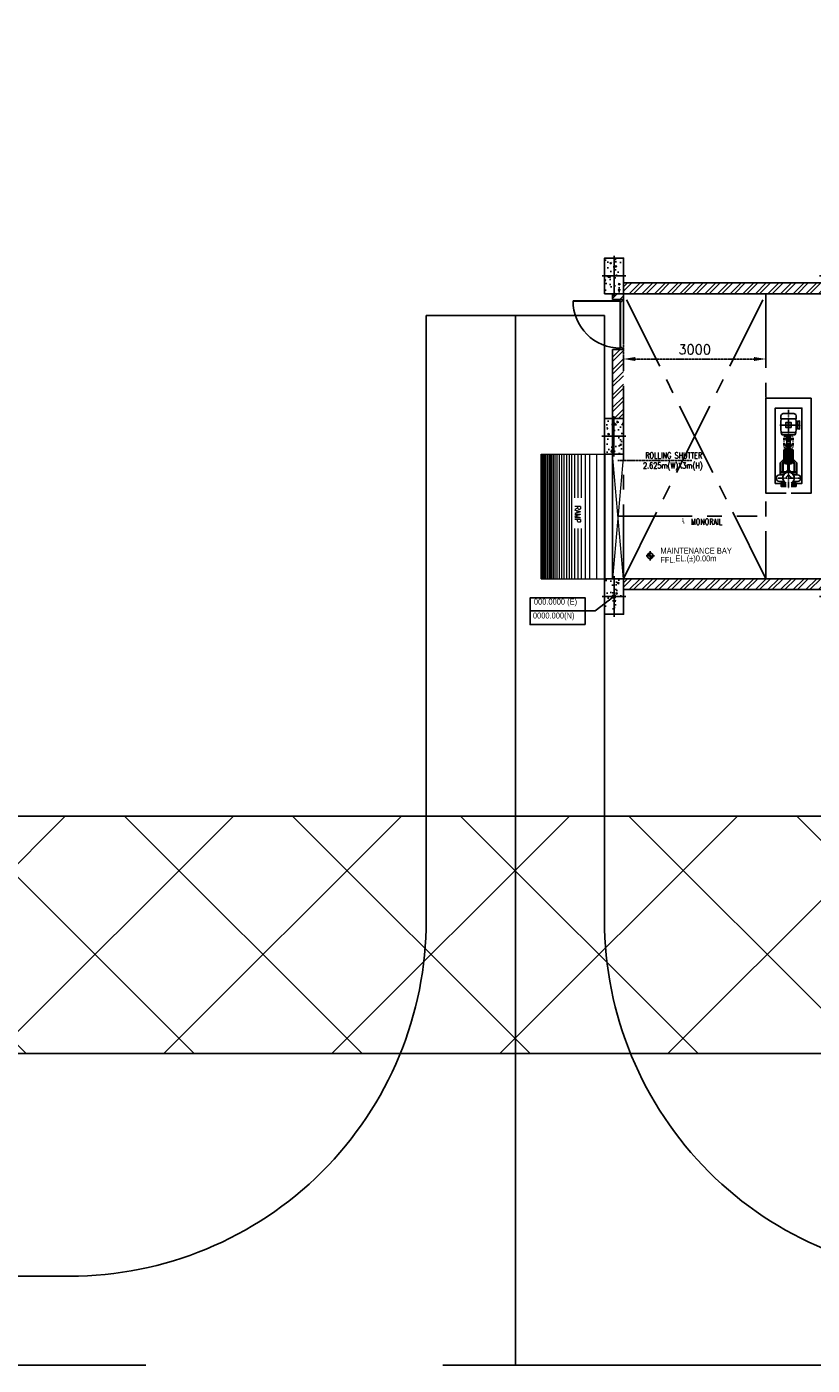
# Model space of a CAD drawing. Header units: inches. Extents: x -8998005 to 170525121, y -30058259 to 1575573.
# Tile 6 of 107: x 314998 to 331523, y -130625 to -102440. Entities that reach past the tile are written whole.
import ezdxf
from ezdxf.enums import TextEntityAlignment as Align

# ---------------------------------------------------------------- set-up
doc = ezdxf.new("R2010")
doc.units = ezdxf.units.IN
doc.header["$LTSCALE"] = 5
doc.header["$MEASUREMENT"] = 0
doc.header["$PDMODE"] = 2
doc.header["$PDSIZE"] = 1
for name, pattern in [('CENTER', [2, 1.25, -0.25, 0.25, -0.25]), ('CENTER2', [1.125, 0.75, -0.125, 0.125, -0.125]), ('CENTERX2', [4, 2.5, -0.5, 0.5, -0.5]), ('DIVIDE', [5.3, 2, -1, 0.1499999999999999, -1, 0.1499999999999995, -1]), ('PHANTOM', [2.5, 1.25, -0.25, 0.25, -0.25, 0.25, -0.25])]:
    doc.linetypes.add(name, pattern=pattern)
for name, color, linetype in [('07.I.A. PIPE', 143, 'Continuous'), ('13.CIVIL', 8, 'Continuous'), ('15. TEXT', 221, 'Continuous'), ('CEN', 9, 'CENTER'), ('CL', 2, 'CENTER2'), ('DIM', 7, 'Continuous'), ('ROAD-ISG', 7, 'Continuous'), ('TCE-ME-ROAD', 244, 'Continuous'), ('Text', 6, 'Continuous')]:
    doc.layers.add(name, color=color, linetype=linetype)
doc.layers.add('wall', color=11, linetype='Continuous', lineweight=18)
doc.styles.add('ARIAL', font='arial.ttf', dxfattribs={"height": 8})
doc.styles.add('romans', font='romans.shx')
doc.styles.add('S1', font='SIMPLEX.SHX', dxfattribs={"height": 200})
doc.styles.get("Standard").update_dxf_attribs({"font": 'txt.shx'})
doc.styles.add('STYLE4', font='romantic.ttf', dxfattribs={"height": 300})
doc.styles.add('TITLE_ST', font='romant.shx')
doc.dimstyles.new('rrrr', dxfattribs={"dimscale": 50, "dimtxt": 2.5, "dimasz": 2.5, "dimexe": 1, "dimexo": 1, "dimgap": 0.9, "dimtad": 1, "dimdec": 0, "dimzin": 0, "dimdsep": 46, "dimtxsty": 'romans', "dimcen": 0, "dimclrd": 251, "dimclre": 251, "dimclrt": 251, "dimadec": 0, "dimazin": 0, "dimtfac": 1, "dimtdec": 0, "dimtix": 1, "dimtmove": 2, "dimatfit": 3, "dimfxl": 1.25, "dimtolj": 1, "dimtzin": 0, "dimlwd": -1, "dimlwe": -1, "dimarcsym": 0})
doc.dimstyles.new('S1$7', dxfattribs={"dimscale": 60, "dimtxt": 2, "dimasz": 2, "dimexe": 0.8, "dimexo": 1.5, "dimgap": 1, "dimtad": 1, "dimdec": 4, "dimzin": 12, "dimdsep": 46, "dimtxsty": 'S1', "dimcen": 0.5, "dimdle": 1, "dimclrd": 251, "dimclre": 41, "dimclrt": 251, "dimadec": 0, "dimazin": 0, "dimtfac": 1, "dimtdec": 4, "dimtofl": 0, "dimtmove": 2, "dimatfit": 3, "dimfxl": 1, "dimtolj": 1, "dimtzin": 0, "dimarcsym": 0})
doc.dimstyles.get("Standard").update_dxf_attribs({"dimtxt": 0.18, "dimasz": 0.18, "dimexe": 0.18, "dimexo": 0.0625, "dimgap": 0.09, "dimtad": 0, "dimtih": 1, "dimtoh": 1, "dimdec": 4, "dimzin": 0, "dimdsep": 46, "dimtxsty": 'Standard', "dimcen": 0.09, "dimadec": 0, "dimazin": 0, "dimtfac": 1, "dimtdec": 4, "dimtofl": 0, "dimtmove": 0, "dimatfit": 3, "dimfxl": 1, "dimtolj": 1, "dimtzin": 0, "dimarcsym": 0})
doc.dimstyles.new('STANDARD$0', dxfattribs={"dimtxt": 250, "dimasz": 200, "dimexe": 0, "dimexo": 0, "dimgap": 100, "dimtad": 1, "dimdec": 0, "dimzin": 0, "dimdsep": 46, "dimtxsty": 'S1', "dimcen": 0, "dimadec": 0, "dimazin": 0, "dimtfac": 1, "dimtdec": 0, "dimtmove": 2, "dimatfit": 3, "dimfxl": 1, "dimtolj": 1, "dimtzin": 0, "dimarcsym": 0})
pattern_1 = [(45, (-2023.663100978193, -424.9999782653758), (-132.5825214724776, 132.5825214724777), []), (45, (-1935.274753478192, -424.9999782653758), (-132.5825214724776, 132.5825214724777), [])]

# ---------------------------------------------------------------- blocks, each defined once
blk = doc.blocks.new('colom')
at = {"layer": '13.CIVIL'}
h = blk.add_hatch(dxfattribs=at)
h.set_pattern_fill('AR-CONC', color=256, scale=50, style=0)
h.set_pattern_definition([(50, (-148849.0947999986, -60278.57558095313), (358.6300913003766, -31.37606749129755), [37.5, -412.5]), (355, (-148849.0947999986, -60278.57558095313), (-69.37566680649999, 376.0960668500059), [30, -330]), (100.4514, (-148819.2089599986, -60281.19025095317), (289.2546908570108, 344.7197710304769), [31.87009499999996, -350.5710559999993]), (46.18419999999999, (-148849.0947999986, -60178.57558095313), (533.6205243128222, -82.75950716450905), [56.25, -618.75]), (96.6356, (-148804.6264274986, -60185.47223445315), (467.3313527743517, 487.0589354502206), [47.80514399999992, -525.8564999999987]), (351.1842000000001, (-148849.0947999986, -60178.57558095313), (467.3309725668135, 487.0593004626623), [45, -495]), (21, (-148799.0947999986, -60203.57558095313), (298.4535260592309, -201.3094453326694), [37.5, -412.5]), (326, (-148799.0947999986, -60203.57558095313), (121.6576659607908, 362.5750225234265), [30, -330]), (71.45140000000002, (-148774.2236834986, -60220.35138395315), (420.1113142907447, 161.2652483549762), [31.870095, -350.571056]), (37.50000000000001, (-148849.0947999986, -60278.57558095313), (6.079927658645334, 166.4469269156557), [0, -326, 0, -335, 0, -331.25]), (7.499999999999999, (-148849.0947999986, -60278.57558095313), (131.5347687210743, 197.2058559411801), [0, -191, 0, -318.5, 0, -126.25]), (327.5, (-148960.5947999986, -60278.57558095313), (266.9112180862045, -11.2774358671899), [0, -125, 0, -390, 0, -517.4999999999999]), (317.5, (-149010.5947999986, -60278.57558095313), (291.5930846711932, 50.05249116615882), [0, -162.5, 0, -259, 0, -367.5])])
h.paths.add_polyline_path([(-232.376054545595, -374.9999999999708), (-382.3760545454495, -375), (-382.3760545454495, -750), (-232.376054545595, -750)])
h.paths.add_polyline_path([(-232.376054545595, 0), (-382.3760545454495, 0), (-382.3760545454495, -375), (-232.376054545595, -374.9999999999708)])
h.paths.add_polyline_path([(-32.37605454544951, 0), (-232.376054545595, 0), (-232.376054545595, -374.9999999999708), (-32.37605454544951, -374.9999999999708)])
h.paths.add_polyline_path([(-32.37605454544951, -374.9999999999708), (-232.376054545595, -374.9999999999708), (-232.3760545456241, -750), (-32.37605454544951, -750)])
at = {"layer": '13.CIVIL', "color": 1, "linetype": 'CENTER', "ltscale": 150}
for p, q in [((-182.3760545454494, -800), (-182.3760545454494, 50)), ((-432.3760545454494, -375), (67.6239454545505, -375))]:
    blk.add_line(p, q, dxfattribs=at)
at = {"layer": '13.CIVIL'}
blk.add_lwpolyline([(-382.3760545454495, -750), (17.62394545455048, -750), (17.62394545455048, 0), (-382.3760545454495, 0)], close=True, dxfattribs=at)
blk = doc.blocks.new('GERTR')
at = {"color": 2}
for p, q in [((-319.5, 2259.468749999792), (-319.5, 2179.999999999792)), ((-274.9999999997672, 2085.912500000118), (-275, 2315.840624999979)), ((-230.5, 2259.468749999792), (-230.5, 2179.999999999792))]:
    blk.add_line(p, q, dxfattribs=at)
at = {"color": 2, "linetype": 'PHANTOM', "ltscale": 0.03}
for p, q in [((-725, 2179.999999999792), (-1264.603960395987, 2179.999999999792)), ((-725, 2153.019801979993), (-1264.603960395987, 2153.019801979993)), ((725, 2179.999999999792), (1264.603960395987, 2179.999999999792)), ((725, 2153.019801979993), (1264.603960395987, 2153.019801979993)), ((-725, 1116.980198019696), (-1264.603960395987, 1116.980198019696)), ((-725, 1089.999999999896), (-1264.603960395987, 1089.999999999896)), ((-725, 1089.999999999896), (-1264.603960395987, 1089.999999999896)), ((-725, 1089.999999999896), (-1264.603960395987, 1089.999999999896)), ((-725, 1063.019801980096), (-1264.603960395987, 1063.019801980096)), ((725, 1116.980198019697), (1264.603960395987, 1116.980198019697)), ((725, 1089.999999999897), (1264.603960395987, 1089.999999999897)), ((725, 1089.999999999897), (1264.603960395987, 1089.999999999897)), ((725, 1089.999999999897), (1264.603960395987, 1089.999999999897)), ((725, 1063.019801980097), (1264.603960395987, 1063.019801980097)), ((-725, 26.98019801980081), (-1264.603960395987, 26.98019801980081)), ((-725, 9.095e-13), (-1264.603960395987, 9.095e-13)), ((725, 26.98019801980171), (1264.603960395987, 26.98019801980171)), ((725, 1.819e-12), (1264.603960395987, 1.819e-12))]:
    blk.add_line(p, q, dxfattribs=at)
for p, q in [((-1264.603960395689, 2153.019801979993), (-1264.603960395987, 2179.999999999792)), ((1264.603960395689, 2153.019801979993), (1264.603960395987, 2179.999999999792))]:
    blk.add_line(p, q)
at = {"color": 2}
blk.add_lwpolyline([(-370.2499999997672, 2284.468749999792), (-179.7499999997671, 2284.468749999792), (-179.7499999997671, 2259.468749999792), (-370.2499999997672, 2259.468749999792)], close=True, dxfattribs=at)
blk.add_lwpolyline([(-725, 2180.000000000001), (-725, 9.095e-13), (725, 0), (725, 2180)], close=True)
at = {"color": 2, "linetype": 'PHANTOM', "ltscale": 0.03}
for centre, start, end in [((-708.9467573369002, 2191.775758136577), 183.989802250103, 268.3484764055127), ((708.9467573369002, 2191.775758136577), 271.6515235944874, 356.010197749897), ((-708.9467573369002, 1078.224241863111), 91.6515235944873, 176.0101977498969), ((708.9467573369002, 1078.224241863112), 3.989802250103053, 88.34847640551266), ((-708.9467573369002, 1101.775758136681), 183.989802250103, 268.3484764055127), ((708.9467573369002, 1101.775758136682), 271.6515235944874, 356.010197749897), ((-708.9467573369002, -11.77575813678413), 91.6515235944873, 176.0101977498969), ((708.9467573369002, -11.77575813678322), 3.989802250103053, 88.34847640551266)]:
    blk.add_arc(centre, 557.007137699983, start, end, dxfattribs=at)
at = {"layer": 'Text', "insert": (440.2113958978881, 1952.745354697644), "char_height": 125, "width": 1875.764799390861, "attachment_point": 1, "rotation": 270, "style": 'TITLE_ST'}
blk.add_mtext('INST. AIR. COMP.\\PZR-55', dxfattribs=at)
blk = doc.blocks.new('COND WTR PUMP_PLAN')
at = {"color": 115}
for p, q in [((-75.82323232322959, 74.96510101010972), (-50.00000000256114, 74.96510101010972)), ((-50.00000000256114, 73.62744053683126), (-50.00000000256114, 139.0000000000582)), ((49.99999999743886, 73.6274405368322), (49.99999999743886, 139.0000000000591)), ((49.99999999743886, 129.6561111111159), (225.23658569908, 129.6561111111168)), ((79.26767676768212, 129.6561111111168), (79.26767676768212, 40.46770835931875)), ((94.01515151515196, -129.6561111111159), (94.01515151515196, 129.6561111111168)), ((94.01515151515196, 99.54545454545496), (228.3077473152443, 99.54545454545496)), ((94.01515151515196, 84.79797979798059), (215.4037069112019, 84.79797979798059)), ((124.1258080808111, 20.27777777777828), (94.01515151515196, 21.50550505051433)), ((124.1258080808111, 20.27777777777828), (124.1258080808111, -19.66207070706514)), ((215.4037069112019, 84.79797979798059), (233.8380503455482, 66.36363636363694)), ((255.9592624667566, 65.13590909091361), (221.5497170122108, 99.54545454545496)), ((228.3077473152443, 99.54545454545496), (258.4184038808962, 70.0505050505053)), ((233.8380503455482, 66.36363636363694), (233.8380503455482, -65.7479292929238)), ((239.3683533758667, 123.5101010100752), (293.4436564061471, 70.0505050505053)), ((248.5855250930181, 57.14646464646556), (413.6469191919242, 57.14646464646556)), ((248.5855250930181, 47.31358585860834), (413.6469191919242, 47.31358585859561)), ((248.5855250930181, 39.93984848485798), (413.6469191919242, 39.93984848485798)), ((248.5855250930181, 30.10696969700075), (413.6469191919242, 30.10696969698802)), ((248.5855250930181, 22.55170811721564), (413.6469191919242, 22.55170811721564)), ((248.5855250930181, 12.71882932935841), (310.7627633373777, 12.71882932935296)), ((423.479797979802, 65.13590909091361), (255.9592624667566, 65.13590909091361)), ((258.4184038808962, 70.0505050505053), (436.3838383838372, 70.0505050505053)), ((306.2298585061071, 4.302575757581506), (308.0732928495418, 12.28833333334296)), ((306.2298585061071, -4.914595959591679), (306.2298585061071, 4.302575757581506)), ((308.0732928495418, 12.28833333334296), (323.4364746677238, 14.74747474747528)), ((323.4364746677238, 14.74747474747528), (338.7959696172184, 14.74747474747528)), ((338.7959696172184, 14.74747474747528), (353.5434443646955, 12.28833333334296)), ((350.9617592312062, 12.71882932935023), (413.6469191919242, 12.71882932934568)), ((353.5434443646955, 12.28833333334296), (355.3868787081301, 4.302575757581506)), ((355.3868787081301, 4.302575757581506), (355.3868787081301, -3.686868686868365)), ((423.479797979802, -64.52020202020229), (423.479797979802, 70.0505050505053)), ((436.3838383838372, 70.0505050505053), (436.3838383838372, -69.43479797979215)), ((499.6763131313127, -44.24242424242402), (499.6763131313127, 44.85813131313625)), ((513.1923737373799, 25.1923737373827), (592.3282828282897, 25.1923737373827)), ((599.7020202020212, -44.24242424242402), (599.7020202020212, 44.85813131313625)), ((664.2222222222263, 96.6422964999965), (664.2222222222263, -96.6422964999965)), ((669.9109453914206, 103.7532004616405), (702.6211036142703, 113.7084660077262)), ((702.6211036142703, 113.7084660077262), (750.5002421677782, 117.5)), ((702.6211036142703, 113.7084660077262), (702.6211036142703, -113.708466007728)), ((750.5002421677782, 117.5), (862.3803607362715, 117.5)), ((794.4205586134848, 5), (837.4205586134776, 5)), ((862.3803607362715, 117.5), (909.7844909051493, 113.7084660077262)), ((909.7844909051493, 117.0278359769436), (909.7844909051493, -117.0278359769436)), ((909.7844909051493, 117.0278359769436), (956.8882817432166, 117.0278359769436)), ((994.812154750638, 86.2120225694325), (994.812154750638, -86.21202256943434)), ((-75.82323232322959, -74.35308080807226), (-50.00000000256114, -74.35308080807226)), ((-50.00000000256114, -138.9999999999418), (-50.00000000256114, -73.62744053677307)), ((49.99999999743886, -138.9999999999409), (49.99999999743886, -73.62744053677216)), ((49.99999999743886, -129.6561111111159), (225.23658569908, -129.656111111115)), ((79.26767676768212, -40.46770835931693), (79.26767676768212, -129.6561111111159)), ((124.1258080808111, -19.66207070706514), (94.01515151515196, -20.89348484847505)), ((215.4037069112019, -84.18227272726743), (94.01515151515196, -84.18227272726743)), ((228.3077473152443, -98.92974747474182), (94.01515151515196, -98.92974747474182)), ((233.8380503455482, -65.7479292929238), (215.4037069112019, -84.18227272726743)), ((221.5497170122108, -98.92974747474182), (255.9592624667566, -64.52020202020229)), ((258.4184038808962, -69.43479797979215), (228.3077473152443, -98.92974747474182)), ((239.3683533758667, -123.5101010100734), (293.4436564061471, -70.05050505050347)), ((248.5855250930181, -12.71882932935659), (314.5960631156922, -12.71882932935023)), ((248.5855250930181, -22.55170811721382), (413.6469191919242, -22.55170811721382)), ((248.5855250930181, -30.10696969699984), (413.6469191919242, -30.10696969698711)), ((248.5855250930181, -39.93984848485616), (413.6469191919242, -39.93984848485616)), ((248.5855250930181, -47.31358585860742), (413.6469191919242, -47.31358585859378)), ((248.5855250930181, -57.14646464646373), (413.6469191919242, -57.14646464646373)), ((255.9592624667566, -64.52020202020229), (423.479797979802, -64.52020202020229)), ((436.3838383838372, -69.43479797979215), (258.4184038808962, -69.43479797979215)), ((308.0732928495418, -11.67631313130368), (306.2298585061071, -4.914595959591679)), ((323.4364746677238, -14.13176767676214), (308.0732928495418, -11.67631313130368)), ((338.7959696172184, -14.13176767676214), (323.4364746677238, -14.13176767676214)), ((353.5434443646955, -11.67631313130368), (338.7959696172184, -14.13176767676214)), ((347.2820858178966, -12.71882932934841), (413.6469191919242, -12.71882932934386)), ((355.3868787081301, -3.686868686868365), (353.5434443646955, -11.67631313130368)), ((513.1923737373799, -24.58035353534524), (592.3282828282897, -24.58035353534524)), ((669.9109453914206, -103.7532004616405), (702.6211036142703, -113.708466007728)), ((702.6211036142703, -113.708466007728), (750.5002421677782, -117.5)), ((750.5002421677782, -117.5), (862.3803607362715, -117.5)), ((750.6050351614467, -163.1136486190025), (881.2360820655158, -163.1136486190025)), ((750.6050351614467, -169.9999999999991), (750.6050351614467, -163.1136486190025)), ((881.2360820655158, -169.9999999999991), (750.6050351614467, -169.9999999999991)), ((758.5925139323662, -139.2802175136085), (758.5925139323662, -163.1136486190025)), ((864.0902110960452, -130.1218253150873), (767.7509061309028, -130.1218253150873)), ((789.179675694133, -130.1218253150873), (789.179675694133, -117.5)), ((794.4205586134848, -4.999999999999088), (837.4205586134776, -4.999999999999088)), ((842.6614415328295, -130.1218253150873), (842.6614415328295, -117.5)), ((862.3803607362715, -117.5), (909.7844909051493, -113.708466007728)), ((873.2486032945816, -139.2802175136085), (873.248603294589, -163.1136486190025)), ((881.2360820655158, -169.9999999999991), (881.2360820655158, -163.1136486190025)), ((909.7844909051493, -117.0278359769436), (956.8882817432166, -117.0278359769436))]:
    blk.add_line(p, q, dxfattribs=at)
at = {"color": 115, "linetype": 'DIVIDE', "ltscale": 0.1}
for p, q in [((641.2718349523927, 70.59145031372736), (463.1679539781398, 70.59145031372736)), ((463.1679539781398, -70.59145031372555), (463.1679539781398, 70.59145031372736)), ((641.2718349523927, 67.59145031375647), (463.1679539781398, 67.59145031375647)), ((466.1679539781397, 67.59145031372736), (466.1679539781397, -67.59145031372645)), ((638.2718349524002, -67.59145031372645), (638.2718349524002, 67.59145031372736)), ((641.2718349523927, -70.59145031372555), (641.2718349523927, 70.59145031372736)), ((641.2718349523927, -67.59145031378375), (463.1679539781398, -67.59145031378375)), ((641.2718349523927, -70.59145031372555), (463.1679539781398, -70.59145031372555))]:
    blk.add_line(p, q, dxfattribs=at)
at = {"color": 115}
for points in [[(-232.5, -38), (-232.5, -346.75), (1227.5, -346.7499999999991), (1227.5, 346.7500000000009), (-232.5, 346.7500000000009), (-232.5, 38)], [(-102.8232323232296, 38), (-102.8232323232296, 114.5), (-126.8232323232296, 114.5), (-126.8232323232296, 38)], [(-75.82323232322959, 46.60297672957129), (-75.82323232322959, 114.5), (-99.8232323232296, 114.5), (-99.8232323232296, 38)], [(-82.5, -114.5), (-82.5, -205), (1077.5, -205), (1077.5, 205.0000000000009), (-82.5, 205), (-82.5, 114.5)], [(-126.8232323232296, -38), (-126.8232323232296, -114.5), (-102.8232323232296, -114.5), (-102.8232323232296, -38)], [(-99.8232323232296, -38), (-99.8232323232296, -114.5), (-75.82323232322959, -114.5), (-75.82323232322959, -46.60297672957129)]]:
    blk.add_lwpolyline(points, dxfattribs=at)
for points in [[(124.1258080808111, 10.44489898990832), (220.3183028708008, 10.44489898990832), (220.3183028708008, -9.832878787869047), (124.1258080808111, -9.832878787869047)], [(226.4643129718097, 39.93984848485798), (220.3183028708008, 39.93984848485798), (220.3183028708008, -39.3278282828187), (226.4643129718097, -39.3278282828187)], [(233.8380503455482, 54.68732323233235), (226.4643129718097, 54.68732323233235), (226.4643129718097, -54.6873232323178), (233.8380503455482, -54.6873232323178)], [(436.3838383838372, 54.68732323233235), (443.757575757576, 54.68732323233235), (443.757575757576, -54.6873232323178), (436.3838383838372, -54.6873232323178)], [(443.757575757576, 39.93984848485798), (449.2878787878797, 39.93984848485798), (449.2878787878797, -39.3278282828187), (443.757575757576, -39.3278282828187)], [(449.2878787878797, 10.44489898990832), (475.1065151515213, 10.44489898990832), (475.1065151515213, -9.832878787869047), (449.2878787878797, -9.832878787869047)], [(475.1065151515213, 25.1923737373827), (492.3025757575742, 25.1923737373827), (492.3025757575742, -24.58035353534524), (475.1065151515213, -24.58035353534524)], [(492.3025757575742, 44.85813131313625), (513.1923737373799, 44.85813131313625), (513.1923737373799, -44.24242424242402), (492.3025757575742, -44.24242424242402)], [(592.3282828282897, 44.85813131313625), (609.5348989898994, 44.85813131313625), (609.5348989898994, -44.24242424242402), (592.3282828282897, -44.24242424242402)], [(626.7272727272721, -24.58035353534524), (609.5348989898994, -24.58035353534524), (609.5348989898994, 25.1923737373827), (626.7272727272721, 25.1923737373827)], [(626.7272727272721, 12.90404040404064), (654.389343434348, 12.90404040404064), (654.389343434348, -12.28833333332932), (626.7272727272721, -12.28833333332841)], [(654.389343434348, 30.11065656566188), (659.3076262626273, 30.11065656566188), (659.3076262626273, -29.49494949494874), (654.389343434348, -29.49494949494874)], [(659.3076262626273, 44.85813131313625), (664.2222222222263, 44.85813131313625), (664.2222222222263, -44.24242424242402), (659.3076262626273, -44.24242424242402)], [(775.9205586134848, -39.99999999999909), (855.9205586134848, -39.99999999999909), (855.9205586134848, 40), (775.9205586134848, 40)]]:
    blk.add_lwpolyline(points, close=True, dxfattribs=at)
for centre, radius, start, end in [((0, 0), 88.99999999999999, 205.2751869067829, 154.7248130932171), ((-2.5611371e-09, 139.0000000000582), 50, 0, 180), ((0, 0), 38, 270, 90), ((226.1081903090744, 112.3403512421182), 17.3376824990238, 40.10924083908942, 92.88160339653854), ((248.5873685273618, 52.23002525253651), 4.916439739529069, 90.02148323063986, 269.9785167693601), ((248.5873685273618, 35.02340909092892), 4.916439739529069, 90.02148323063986, 269.9785167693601), ((248.5873685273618, 17.63526872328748), 4.916439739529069, 90.02148323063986, 269.9785167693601), ((413.6487626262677, 52.23002525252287), 4.916439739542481, 269.9785167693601, 90.02148323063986), ((413.6487626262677, 35.02340909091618), 4.916439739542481, 269.9785167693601, 90.02148323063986), ((413.6487626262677, 17.63526872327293), 4.916439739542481, 269.9785167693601, 90.02148323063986), ((671.6378792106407, 96.54071215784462), 7.41635273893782, 103.4652080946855, 179.2151753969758), ((794.4205586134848, 9.095e-13), 5, 90, 270), ((837.4205586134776, 9.095e-13), 5, 270, 90), ((956.8056511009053, 85.93247664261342), 31.0954691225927, 11.95887338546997, 89.84774654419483), ((995.3992042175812, 94.6845090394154), 8.492800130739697, 195.7742926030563, 266.036372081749), ((-2.5611371e-09, -138.9999999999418), 50, 180, 0), ((226.1081903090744, -112.3403512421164), 17.3376824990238, 267.1183966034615, 319.8907591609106), ((248.5873685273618, -17.63526872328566), 4.916439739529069, 90.02148323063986, 269.9785167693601), ((248.5873685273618, -35.023409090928), 4.916439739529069, 90.02148323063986, 269.9785167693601), ((248.5873685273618, -52.23002525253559), 4.916439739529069, 90.02148323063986, 269.9785167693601), ((413.6487626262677, -17.63526872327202), 4.916439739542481, 269.9785167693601, 90.02148323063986), ((413.6487626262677, -35.02340909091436), 4.916439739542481, 269.9785167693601, 90.02148323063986), ((413.6487626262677, -52.23002525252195), 4.916439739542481, 269.9785167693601, 90.02148323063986), ((671.6378792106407, -96.54071215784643), 7.41635273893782, 180.7848246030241, 256.5347919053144), ((767.7509061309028, -139.2802175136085), 9.158392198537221, 90, 180), ((864.0902110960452, -139.2802175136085), 9.158392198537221, 0, 90), ((956.8056511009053, -85.93247664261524), 31.0954691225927, 270.1522534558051, 348.0411266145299), ((995.3992042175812, -94.68450903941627), 8.492800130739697, 93.96362791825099, 164.225707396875)]:
    blk.add_arc(centre, radius, start, end, dxfattribs=at)
at = {"layer": 'CL', "ltscale": 0.3}
for p, q in [((0, 216.133147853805), (0, -208.3509883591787)), ((-158.9305333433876, 0), (1049.87966620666, 9.095e-13)), ((484.9288383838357, 35.02525252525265), (529.7832828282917, 35.02525252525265)), ((578.8085353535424, 35.02525252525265), (621.2075252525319, 35.02525252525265)), ((794.4205586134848, -13.05854180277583), (794.4205586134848, 13.05854180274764)), ((815.9205586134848, 134.5032012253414), (815.9205586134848, -205.9516913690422)), ((837.4205586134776, -13.05854180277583), (837.4205586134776, 13.05854180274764)), ((484.9288383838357, -34.40954545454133), (529.7832828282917, -34.40954545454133)), ((578.8085353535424, -34.40954545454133), (621.2075252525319, -34.40954545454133))]:
    blk.add_line(p, q, dxfattribs=at)
blk = doc.blocks.new('*D278')
at = {"layer": '13.CIVIL', "color": 251, "linetype": 'CENTER', "lineweight": -2, "transparency": 16777216}
for p, q in [((23057.45699887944, 4779.999978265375), (23083.24677035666, 4779.999978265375)), ((23083.24677035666, 2849.999978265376), (23083.24677035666, 4529.999978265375)), ((23128.37696994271, 2599.999978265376), (23083.24677035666, 2599.999978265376))]:
    blk.add_line(p, q, dxfattribs=at)
at = {"layer": '13.CIVIL', "color": 251, "linetype": 'CENTER', "transparency": 16777216}
for points in [[(23041.58010369, 4529.999978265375), (23124.91343702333, 4529.999978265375), (23083.24677035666, 4779.999978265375)], [(23041.58010369, 2849.999978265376), (23124.91343702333, 2849.999978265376), (23083.24677035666, 2599.999978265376)]]:
    blk.add_solid(points, dxfattribs=at)
at = {"layer": 'Defpoints', "color": 0, "linetype": 'CENTER', "transparency": 16777216}
for p in [(23057.45699887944, 4779.999978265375), (23083.24677035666, 4779.999978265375), (23128.37696994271, 2599.999978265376)]:
    blk.add_point(p, dxfattribs=at)
at = {"layer": '13.CIVIL', "color": 251, "linetype": 'CENTER', "transparency": 16777216, "insert": (22881.13217281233, 3689.999978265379), "char_height": 200, "attachment_point": 5, "rotation": 90}
blk.add_mtext('\\A1;2180', dxfattribs=at)
blk = doc.blocks.new('*D279')
at = {"layer": '13.CIVIL', "color": 251, "linetype": 'CENTER', "lineweight": -2, "transparency": 16777216}
for p, q in [((12570.66310097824, 2599.999978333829), (12198.51030566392, 2599.999978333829)), ((12198.51030566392, 1049.999978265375), (12198.51030566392, 2349.999978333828)), ((12149.62186929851, 799.9999782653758), (12198.51030566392, 799.9999782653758))]:
    blk.add_line(p, q, dxfattribs=at)
at = {"layer": '13.CIVIL', "color": 251, "linetype": 'CENTER', "transparency": 16777216}
for points in [[(12156.84363899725, 2349.999978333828), (12240.17697233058, 2349.999978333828), (12198.51030566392, 2599.999978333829)], [(12156.84363899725, 1049.999978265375), (12240.17697233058, 1049.999978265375), (12198.51030566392, 799.9999782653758)]]:
    blk.add_solid(points, dxfattribs=at)
at = {"layer": 'Defpoints', "color": 0, "linetype": 'CENTER', "transparency": 16777216}
for p in [(12198.51030566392, 2599.999978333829), (12570.66310097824, 2599.999978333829), (12149.62186929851, 799.9999782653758)]:
    blk.add_point(p, dxfattribs=at)
at = {"layer": '13.CIVIL', "color": 251, "linetype": 'CENTER', "transparency": 16777216, "insert": (11996.39570811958, 1699.999978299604), "char_height": 200, "attachment_point": 5, "rotation": 90}
blk.add_mtext('\\A1;1800', dxfattribs=at)
blk = doc.blocks.new('*D280')
at = {"layer": '13.CIVIL', "color": 251, "linetype": 'CENTER', "lineweight": -2, "transparency": 16777216}
for p, q in [((2220.663100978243, 6004.644051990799), (2220.663100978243, 5426.283111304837)), ((5220.663100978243, 6004.644051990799), (5220.663100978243, 5426.283111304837)), ((2470.663100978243, 5426.283111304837), (4970.663100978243, 5426.283111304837))]:
    blk.add_line(p, q, dxfattribs=at)
at = {"layer": '13.CIVIL', "color": 251, "linetype": 'CENTER', "transparency": 16777216}
for points in [[(2470.663100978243, 5467.949777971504), (2470.663100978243, 5384.616444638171), (2220.663100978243, 5426.283111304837)], [(4970.663100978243, 5467.949777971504), (4970.663100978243, 5384.616444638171), (5220.663100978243, 5426.283111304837)]]:
    blk.add_solid(points, dxfattribs=at)
at = {"layer": 'Defpoints', "color": 0, "linetype": 'CENTER', "transparency": 16777216}
for p in [(2220.663100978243, 6004.644051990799), (5220.663100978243, 6004.644051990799), (5220.663100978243, 5426.283111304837)]:
    blk.add_point(p, dxfattribs=at)
at = {"layer": '13.CIVIL', "color": 251, "linetype": 'CENTER', "transparency": 16777216, "insert": (3720.663100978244, 5628.465921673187), "char_height": 200, "attachment_point": 5}
blk.add_mtext('\\A1;3000', dxfattribs=at)
blk = doc.blocks.new('SILO UTILITY BUILDING_BHADRADRI')
at = {"layer": '13.CIVIL'}
h = blk.add_hatch(dxfattribs=at)
h.set_pattern_fill('ANSI32', color=256, scale=500, style=0)
h.set_pattern_definition([(45, (-15733.66310097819, -424.9999782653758), (-132.5825214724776, 132.5825214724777), []), (45, (-15645.27475347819, -424.9999782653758), (-132.5825214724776, 132.5825214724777), [])])
h.paths.add_polyline_path([(4370, 6605), (199.9999999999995, 6605), (199.9999999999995, 6375), (4370, 6375)])
h = blk.add_hatch(dxfattribs=at)
h.set_pattern_fill('ANSI32', color=256, scale=500, style=0)
h.set_pattern_definition([(45, (-11163.66310097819, -424.9999782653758), (-132.5825214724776, 132.5825214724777), []), (45, (-11075.27475347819, -424.9999782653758), (-132.5825214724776, 132.5825214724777), [])])
h.paths.add_polyline_path([(8940, 6605), (4770, 6605), (4770, 6375), (8940, 6375)])
h = blk.add_hatch(dxfattribs=at)
h.set_pattern_fill('ANSI32', color=256, scale=500, style=0)
h.set_pattern_definition([(45, (-6593.663100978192, -424.9999782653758), (-132.5825214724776, 132.5825214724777), []), (45, (-6505.274753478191, -424.9999782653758), (-132.5825214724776, 132.5825214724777), [])])
h.paths.add_polyline_path([(13510, 6605), (9340, 6605), (9340, 6375), (13510, 6375)])
h = blk.add_hatch(dxfattribs=at)
h.set_pattern_fill('ANSI32', color=256, scale=500, style=0)
h.set_pattern_definition(pattern_1)
h.paths.add_polyline_path([(13910, 6605), (13910, 6375), (18080, 6375), (18080, 6605)])
h = blk.add_hatch(dxfattribs=at)
h.set_pattern_fill('ANSI32', color=256, scale=500, style=0)
h.set_pattern_definition([(45, (2546.336899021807, -424.9999782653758), (-132.5825214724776, 132.5825214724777), []), (45, (2634.725246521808, -424.9999782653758), (-132.5825214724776, 132.5825214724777), [])])
h.paths.add_polyline_path([(22650, 6605), (18480, 6605), (18480, 6375), (22650, 6375)])
h = blk.add_hatch(dxfattribs=at)
h.set_pattern_fill('ANSI32', color=256, scale=500, style=0)
h.set_pattern_definition(pattern_1)
h.paths.add_polyline_path([(197.0000000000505, 6375), (-32.99999999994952, 6375), (-32.99999999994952, 6256.846747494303), (197.0000000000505, 6256.846747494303)])
h.paths.add_polyline_path([(197.0000000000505, 5203.423373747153), (-32.99999999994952, 5203.423373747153), (-32.99999999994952, 3750), (197.0000000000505, 3750)])
h = blk.add_hatch(dxfattribs=at)
h.set_pattern_fill('ANSI32', color=256, scale=500, style=0)
h.set_pattern_definition(pattern_1)
h.paths.add_polyline_path([(22877.00000000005, 5171.57662625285), (22647.00000000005, 5171.57662625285), (22647.00000000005, 3750), (22877.00000000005, 3750)])
h.paths.add_polyline_path([(22647.00000000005, 6375), (22647.00000000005, 6225), (22877.00000000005, 6225), (22877.00000000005, 6375)])
h = blk.add_hatch(dxfattribs=at)
h.set_pattern_fill('ANSI32', color=256, scale=500, style=0)
h.set_pattern_definition(pattern_1)
h.paths.add_polyline_path([(22877.00000000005, 3000), (22647.00000000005, 3000), (22647.00000000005, 375), (22877.00000000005, 375.0000000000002)])
h = blk.add_hatch(dxfattribs=at)
h.set_pattern_fill('ANSI32', color=256, scale=500, style=0)
h.set_pattern_definition([(45, (-15733.66310097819, -6654.999978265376), (-132.5825214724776, 132.5825214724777), []), (45, (-15645.27475347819, -6654.999978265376), (-132.5825214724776, 132.5825214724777), [])])
h.paths.add_polyline_path([(4370, 375), (199.9999999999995, 375), (199.9999999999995, 145), (4370, 145)])
h = blk.add_hatch(dxfattribs=at)
h.set_pattern_fill('ANSI32', color=256, scale=500, style=0)
h.set_pattern_definition([(45, (-11163.66310097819, -6654.999978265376), (-132.5825214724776, 132.5825214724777), []), (45, (-11075.27475347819, -6654.999978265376), (-132.5825214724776, 132.5825214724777), [])])
h.paths.add_polyline_path([(8940, 375), (4770, 375), (4770, 145), (8940, 145)])
h = blk.add_hatch(dxfattribs=at)
h.set_pattern_fill('ANSI32', color=256, scale=500, style=0)
h.set_pattern_definition([(45, (-6593.663100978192, -6654.999978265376), (-132.5825214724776, 132.5825214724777), []), (45, (-6505.274753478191, -6654.999978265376), (-132.5825214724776, 132.5825214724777), [])])
h.paths.add_polyline_path([(13510, 375), (9340, 375), (9340, 145), (13510, 145)])
h = blk.add_hatch(dxfattribs=at)
h.set_pattern_fill('ANSI32', color=256, scale=500, style=0)
h.set_pattern_definition([(45, (-2023.663100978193, -6654.999978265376), (-132.5825214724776, 132.5825214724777), []), (45, (-1935.274753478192, -6654.999978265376), (-132.5825214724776, 132.5825214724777), [])])
h.paths.add_polyline_path([(18080, 375), (13910, 375), (13910, 145), (18080, 145)])
h = blk.add_hatch(dxfattribs=at)
h.set_pattern_fill('ANSI32', color=256, scale=500, style=0)
h.set_pattern_definition([(45, (2546.336899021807, -6654.999978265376), (-132.5825214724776, 132.5825214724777), []), (45, (2634.725246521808, -6654.999978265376), (-132.5825214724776, 132.5825214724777), [])])
h.paths.add_polyline_path([(22650, 375), (18480, 375), (18480, 145), (22650, 145)])
at = {"layer": 'DIM'}
h = blk.add_hatch(color=256, dxfattribs=at)
h.paths.add_polyline_path([(760.8135563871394, 913.9208055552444, 0.4142135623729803), (700.7777929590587, 853.8850421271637), (760.8135563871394, 853.8850421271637)])
h.paths.add_polyline_path([(820.8493198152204, 853.8850421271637), (760.8135563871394, 853.8850421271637), (760.8135563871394, 793.8492786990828, 0.4142135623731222)])
for points in [[(10447.00000000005, 4775.000000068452), (10447.00000000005, 2075.000000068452), (12447.00000000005, 2075.000000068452), (12447.00000000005, 4775.000000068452)], [(10547.00000000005, 4675.000000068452), (10547.00000000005, 2175.000000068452), (12347.00000000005, 2175.000000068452), (12347.00000000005, 4675.000000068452)], [(13797.00000000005, 4675.000000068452), (13797.00000000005, 2175.000000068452), (15597.00000000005, 2175.000000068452), (15597.00000000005, 4675.000000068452)]]:
    blk.add_lwpolyline(points, close=True)
at = {"color": 3}
blk.add_lwpolyline([(6597.000000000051, 2175), (6597.000000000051, 4175), (5647.000000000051, 4175), (5647.000000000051, 2175)], close=True, dxfattribs=at)
at = {"layer": '07.I.A. PIPE'}
for p, q in [((17860.50000000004, 561.6427849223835), (17860.50000000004, 2070.53125)), ((17933.50000000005, 561.6427849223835), (17933.50000000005, 2070.53125)), ((20860.50000000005, 561.6427849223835), (20860.50000000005, 2070.53125)), ((20933.50000000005, 561.6427849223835), (20933.50000000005, 2070.53125)), ((17801.99999999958, 430.1427849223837), (17801.99999999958, 503.1427849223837)), ((17801.99999999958, 503.1427849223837), (17801.99999999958, 430.1427849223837)), ((17860.49999999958, 561.6427849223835), (17933.49999999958, 561.6427849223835)), ((20801.99999999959, 430.1427849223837), (20801.99999999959, 503.1427849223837)), ((20801.99999999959, 503.1427849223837), (20801.99999999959, 430.1427849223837)), ((20860.49999999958, 561.6427849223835), (20933.49999999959, 561.6427849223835))]:
    blk.add_line(p, q, dxfattribs=at)
at = {"layer": '07.I.A. PIPE', "linetype": 'CENTERX2', "ltscale": 150}
for p, q in [((17896.99999999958, 561.6427849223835), (17896.99999999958, 2183.539217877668)), ((20896.99999999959, 561.6427849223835), (20896.99999999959, 2183.539217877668))]:
    blk.add_line(p, q, dxfattribs=at)
for centre in [(17801.99999999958, 561.6427849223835), (20801.99999999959, 561.6427849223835)]:
    blk.add_arc(centre, 95, 270, 0, dxfattribs=at)
at = {"layer": '07.I.A. PIPE'}
for centre, radius in [((17801.99999999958, 561.6427849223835), 131.5000000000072), ((17801.99999999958, 561.6427849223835), 58.49999999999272), ((20801.99999999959, 561.6427849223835), 131.5000000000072), ((20801.99999999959, 561.6427849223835), 58.49999999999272)]:
    blk.add_arc(centre, radius, 270, 0, dxfattribs=at)
at = {"layer": '13.CIVIL'}
for p, q in [((197.0000000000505, 6605), (22647.00000000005, 6605)), ((137.0000000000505, 6228.42337374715), (-862.9999999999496, 6228.423373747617)), ((137.0000000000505, 6218.42337374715), (-862.9999999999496, 6218.423373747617)), ((-32.99999999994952, 6256.846747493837), (-32.99999999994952, 6375)), ((197.0000000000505, 6256.846747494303), (-32.99999999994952, 6256.846747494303)), ((107.0000000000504, 6228.42337374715), (107.0000000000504, 6256.846747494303)), ((137.0000000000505, 6228.42337374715), (107.0000000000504, 6228.42337374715)), ((127.0000000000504, 5228.42337374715), (127.0000000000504, 6228.42337374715)), ((137.0000000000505, 5228.42337374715), (137.0000000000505, 6228.42337374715)), ((137.0000000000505, 6213.42337374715), (137.0000000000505, 6228.42337374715)), ((137.0000000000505, 6213.42337374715), (167.0000000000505, 6213.42337374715)), ((167.0000000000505, 6228.42337374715), (197.0000000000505, 6228.42337374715)), ((167.0000000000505, 6213.42337374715), (167.0000000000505, 6228.42337374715)), ((197.0000000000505, 6375), (22647.00000000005, 6375)), ((197.0000000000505, 6228.42337374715), (197.0000000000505, 6256.846747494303)), ((22647.00000000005, 6375), (22647.00000000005, 375)), ((22647.00000000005, 6200), (22647.00000000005, 6225)), ((22647.00000000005, 6225), (22877.00000000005, 6225)), ((22737.00000000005, 6200), (22737.00000000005, 6225)), ((22877.00000000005, 6375), (22877.00000000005, 6225)), ((22676.99999999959, 6200), (22646.99999999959, 6200)), ((22676.99999999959, 6200), (22676.99999999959, 6185)), ((22707.00000000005, 6185), (22677.00000000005, 6185)), ((22707.00000000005, 6200), (22737.00000000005, 6200)), ((22707.00000000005, 6185), (22707.00000000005, 6200)), ((22707.00000000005, 6200), (22707.00000000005, 5200)), ((22717.00000000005, 6200), (22717.00000000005, 5200)), ((197.0000000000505, 5203.423373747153), (-32.99999999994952, 5203.423373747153)), ((-32.99999999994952, 5203.423373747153), (-32.99999999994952, 375)), ((137.0000000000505, 5228.42337374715), (107.0000000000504, 5228.42337374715)), ((107.0000000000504, 5228.42337374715), (107.0000000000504, 5203.423373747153)), ((137.0000000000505, 5243.423373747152), (167.0000000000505, 5243.423373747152)), ((137.0000000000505, 5243.423373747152), (137.0000000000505, 5228.42337374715)), ((167.0000000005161, 5228.42337374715), (167.0000000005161, 5243.423373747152)), ((167.0000000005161, 5228.42337374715), (197.0000000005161, 5228.42337374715)), ((197.0000000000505, 5228.42337374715), (197.0000000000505, 5203.423373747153)), ((22647.00000000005, 5200), (22647.00000000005, 5171.57662625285)), ((22677.00000000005, 5200), (22647.00000000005, 5200)), ((22647.00000000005, 5171.57662625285), (22877.00000000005, 5171.57662625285)), ((22707.00000000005, 5215), (22677.00000000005, 5215)), ((22677.00000000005, 5215), (22677.00000000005, 5200)), ((22707.00000000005, 5215), (22707.00000000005, 5200)), ((22707.00000000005, 5210), (23707.00000000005, 5209.999999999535)), ((22707.00000000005, 5200), (23707.00000000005, 5199.999999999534)), ((22707.00000000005, 5200), (22737.00000000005, 5200)), ((22737.00000000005, 5200), (22737.00000000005, 5171.57662625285)), ((22877.00000000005, 5171.57662625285), (22877.00000000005, 375)), ((197.0000000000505, 375), (22647.00000000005, 375)), ((197.0000000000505, 145), (22647.00000000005, 145))]:
    blk.add_line(p, q, dxfattribs=at)
at = {"layer": '13.CIVIL', "linetype": 'CENTER'}
for points in [[(10447.00000000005, 4775.000000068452), (12447.00000000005, 4775.000000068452), (12447.00000000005, 2075.000000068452), (10447.00000000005, 2075.000000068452)], [(13697.00000000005, 4775.000000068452), (15697.00000000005, 4775.000000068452), (15697.00000000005, 2075.000000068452), (13697.00000000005, 2075.000000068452)], [(16797.00000000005, 4455), (18447.00000000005, 4455), (18447.00000000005, 2075), (16797.00000000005, 2075)], [(19797.00000000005, 4455), (21447.00000000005, 4455), (21447.00000000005, 2075), (19797.00000000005, 2075)]]:
    blk.add_lwpolyline(points, close=True, dxfattribs=at)
at = {"layer": '13.CIVIL'}
for centre, start, end in [((137.0000000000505, 6228.42337374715), 180, 270), ((22707.00000000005, 5200), 0, 90)]:
    blk.add_arc(centre, 1000, start, end, dxfattribs=at)
at = {"layer": '15. TEXT'}
for points in [[(-1766.362939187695, -304.0516276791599), (-1766.362939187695, -27.9541799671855), (-603.720956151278, -27.9541799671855), (-603.720956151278, -304.0516276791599)], [(-603.720956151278, -590.1723785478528), (-1766.362939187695, -590.1723785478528), (-1766.362939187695, -304.0516276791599), (-603.720956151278, -304.0516276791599)]]:
    blk.add_lwpolyline(points, close=True, dxfattribs=at)
at = {"layer": 'CEN', "linetype": 'CENTER', "ltscale": 250}
for p, q in [((3197.000000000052, 375), (197.0000000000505, 6375)), ((197.0000000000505, 375), (3197.000000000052, 6375)), ((81.92063885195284, 1688.405752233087), (3009.321659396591, 1688.405752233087))]:
    blk.add_line(p, q, dxfattribs=at)
at = {"layer": 'CEN'}
for p, q in [((17622.00000000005, 5776.523610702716), (17622.00000000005, 4655)), ((20622.00000000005, 5776.523610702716), (20622.00000000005, 4655)), ((851.8695415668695, 853.8850421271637), (672.2573870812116, 853.8850421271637)), ((760.8135563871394, 957.3272322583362), (760.8135563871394, 760.5975324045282))]:
    blk.add_line(p, q, dxfattribs=at)
at = {"layer": 'CEN', "linetype": 'CENTER', "ltscale": 250}
blk.add_lwpolyline([(197.0000000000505, 375), (197.0000000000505, 6375), (3197.000000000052, 6375), (3197.000000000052, 375)], close=True, dxfattribs=at)
at = {"layer": 'DIM', "const_width": 50}
blk.add_lwpolyline([(-2.999999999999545, -25, -1), (-2.999999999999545, 25, -1)], format="xyb", close=True, dxfattribs=at)
at = {"layer": 'DIM'}
blk.add_circle((760.8135563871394, 853.8850421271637), 60.03576342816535, dxfattribs=at)
at = {"layer": 'wall'}
for p, q in [((-1533.000000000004, 375), (-1533.000000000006, 3000)), ((-1533.000000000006, 3000), (196.9999999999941, 3000)), ((-1533.000000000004, 375), (-1533.000000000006, 3000)), ((-1522.833966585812, 375), (-1522.833966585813, 3000)), ((-1510.053223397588, 375), (-1510.053223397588, 3000)), ((-1497.288095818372, 375), (-1497.288095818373, 3000)), ((-1481.321768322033, 375), (-1481.321768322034, 3000)), ((-1471.74180300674, 375), (-1471.741803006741, 3000)), ((-1455.775475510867, 375), (-1455.775475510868, 3000)), ((-1446.195932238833, 375), (-1446.195932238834, 3000)), ((-1433.422785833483, 375), (-1433.422785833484, 3000)), ((-1401.490130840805, 375), (-1401.490130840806, 3000)), ((-1366.364294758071, 375), (-1366.364294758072, 3000)), ((-1334.431639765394, 375), (-1334.431639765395, 3000)), ((-1305.692587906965, 375), (-1305.692587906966, 3000)), ((-1270.566751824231, 375), (-1270.566751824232, 3000)), ((-1235.440915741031, 375), (-1235.440915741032, 3000)), ((-1193.928295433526, 375), (-1193.928295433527, 3000)), ((-1147.91947805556, 375), (-1147.919478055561, 3000)), ((-1101.417881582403, 375), (-1101.417881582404, 3000)), ((-1050.119760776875, 375), (-1050.119760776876, 3000)), ((-993.1210984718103, 375), (-993.1210984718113, 3000)), ((-938.9729179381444, 375), (-938.9729179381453, 3000)), ((-884.8243153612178, 375), (-884.8243153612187, 3000)), ((-822.1263776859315, 2081.16373064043), (-822.1263776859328, 3000)), ((-753.7283205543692, 2081.16373064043), (-753.7283205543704, 3000)), ((-682.4806257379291, 2081.16373064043), (-682.48062573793, 3000)), ((-597.4235508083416, 375.0000000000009), (-597.4235508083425, 3000)), ((-509.1410312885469, 375.0000000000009), (-509.1410312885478, 3000)), ((-363.9762165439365, 375.0000000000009), (-363.9762165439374, 3000)), ((-183.9717112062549, 375.0000000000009), (-183.9717112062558, 3000)), ((196.9999999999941, 3000), (-33.000000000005, 375.0000000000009)), ((196.999999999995, 375.0000000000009), (-33.0000000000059, 3000)), ((-822.1263776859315, 375), (-822.1263776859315, 1430.525408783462)), ((-753.7283205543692, 375.0000000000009), (-753.7283205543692, 1430.525408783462)), ((-682.4806257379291, 375.0000000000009), (-682.4806257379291, 1430.525408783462)), ((-1533.000000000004, 375), (196.999999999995, 375.0000000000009))]:
    blk.add_line(p, q, dxfattribs=at)
at = {"rotation": 180}
for p in [(17622.00000000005, 4355), (20622.00000000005, 4355)]:
    blk.add_blockref('GERTR', p, dxfattribs=at)
at = {"xscale": 1.369863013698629, "yscale": 1.369863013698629, "zscale": 1.369863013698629, "rotation": 90}
for p in [(3672.00000000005, 2493.493150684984), (6122.000000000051, 2493.493150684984), (8572.000000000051, 2493.493150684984)]:
    blk.add_blockref('COND WTR PUMP_PLAN', p, dxfattribs=at)
at = {"layer": '13.CIVIL'}
for p in [(182.3760545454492, 7125), (4752.376054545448, 7125), (9322.376054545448, 7125), (13892.37605454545, 7125), (18462.37605454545, 7125), (23029.37605454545, 7125)]:
    blk.add_blockref('colom', p, dxfattribs=at)
at = {"layer": '13.CIVIL', "xscale": -1}
blk.add_blockref('colom', (-185.3760545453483, 3750), dxfattribs=at)
at = {"layer": '13.CIVIL', "xscale": -1, "rotation": 180}
for p in [(23029.37605454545, 3000), (182.3760545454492, -375), (4752.376054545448, -375), (9322.376054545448, -375), (13892.37605454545, -375), (18462.37605454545, -375)]:
    blk.add_blockref('colom', p, dxfattribs=at)
at = {"layer": '13.CIVIL', "rotation": 180}
blk.add_blockref('colom', (22664.62394545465, -375), dxfattribs=at)
at = {"layer": '15. TEXT', "linetype": 'Continuous', "style": 'romans', "width": 0.8}
for s, p in [('EMERGENCY EXIT', (24431.04090149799, 6085.1737409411)), ('2.625m(W)X3m(H)', (610.6019392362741, 2694.847686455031)), ('ROLLING SHUTTER', (656.463916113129, 2908.627831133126)), ('℄', (1423.080060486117, 1554.80256293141)), ('MONORAIL', (1616.740118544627, 1512.6764820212))]:
    blk.add_text(s, height=125, dxfattribs=at).set_placement(p)
for s, rotation, p in [('INST. AIR. COMP. ', 90, (17570.41527492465, 4919.649901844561)), ('INST. AIR. COMP. ', 90, (20570.41527492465, 4919.649901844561)), ('COMPRESSOR', 90, (17798.17521621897, 4875.302592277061)), ('COMPRESSOR', 90, (20798.17521621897, 4875.302592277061)), ('℄', 90, (20602.79990478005, 4727.262616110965)), ('RAMP', 270, (-826.8251234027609, 1911.556171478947))]:
    blk.add_text(s, height=125, rotation=rotation, dxfattribs=at).set_placement(p)
at = {"layer": '15. TEXT'}
for s, rotation, style, width, p in [('A.D.P #1', 90, 'TITLE_ST', 0.8, (11300.43442073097, 3201.142582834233)), ('A.D.P #2', 90, 'TITLE_ST', 0.8, (14650.66377990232, 3201.142582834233)), ('EL.(%%P)0.00m', 359.9991463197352, 'ARIAL', 0.9, (1292.902926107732, 739.2128105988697)), ('FFL.', 359.9991463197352, 'ARIAL', 0.9, (973.7005621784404, 709.5445053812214)), ('000.0000 (E)', 0.0008536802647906, 'ARIAL', 0.9, (-1685.829938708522, -170.901762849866)), ('0000.000(N)', 0.0008536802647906, 'ARIAL', 0.9, (-1706.292524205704, -463.1873261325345))]:
    blk.add_text(s, height=125, rotation=rotation, dxfattribs=dict(at, style=style, width=width)).set_placement(p)
at = {"layer": '15. TEXT', "style": 'ARIAL', "width": 0.9}
blk.add_text('MAINTENANCE BAY', height=125, rotation=359.9991463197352, dxfattribs=at).set_placement((2478.556250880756, 900.85918950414), align=Align.RIGHT)
at = {"layer": '15. TEXT', "char_height": 125, "width": 1875.764799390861, "attachment_point": 1, "rotation": 90, "style": 'TITLE_ST'}
for insert in [(17181.78860410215, 2402.254645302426), (20181.78860410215, 2402.254645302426)]:
    blk.add_mtext('INST. AIR. COMP.\\PZR-55', dxfattribs=dict(at, insert=insert))
at = {"layer": '13.CIVIL', "linetype": 'CENTER'}
dim = blk.add_linear_dim(base=(3197.000000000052, 5001.283133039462), p1=(197.0000000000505, 5579.644073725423), p2=(3197.000000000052, 5579.644073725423), dimstyle='STANDARD$0', dxfattribs=at)
dim.commit()
dim.dimension.update_dxf_attribs({"geometry": '*D280', "text_midpoint": (1697.00000000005, 5203.465943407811), "insert": (-2023.663100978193, -424.9999782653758)})
for base, p1, p2, picture, middle in [((21059.58366937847, 4355), (21104.71386896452, 2175), (21033.79389790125, 4355), '*D278', (20857.46907183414, 3265.000000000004)), ((10174.84720468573, 2175.000000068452), (10125.95876832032, 375), (10547.00000000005, 2175.000000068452), '*D279', (9972.73260714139, 1275.000000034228))]:
    dim = blk.add_linear_dim(base=base, p1=p1, p2=p2, angle=90, dimstyle='STANDARD$0', dxfattribs=at)
    dim.commit()
    dim.dimension.update_dxf_attribs({"geometry": picture, "text_midpoint": middle, "insert": (-2023.663100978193, -424.9999782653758)})
blk.add_leader([(81.99999999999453, 2866.714330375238), (1636.458674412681, 2866.71433037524)], dimstyle='Standard', override={"dimgap": 0.09, "dimtad": 0}, dxfattribs=at)
at = {"layer": 'DIM'}
blk.add_leader([(23675.43715230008, 5324.784737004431), (24234.62447935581, 6172.704776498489), (24419.90864659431, 6172.704776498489)], dimstyle='S1$7', override={"dimgap": 1, "dimtad": 0}, dxfattribs=at)
blk.add_leader([(-3, 1.137e-13), (-396.7205416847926, -304.0516276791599), (-1766.362939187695, -304.0516276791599)], dimstyle='rrrr', dxfattribs=at)
blk = doc.blocks.new('A$C08E86F63')
at = {"layer": 'TCE-ME-ROAD'}
h = blk.add_hatch(dxfattribs=at)
h.set_pattern_fill('ANSI37', color=3, scale=20000, style=0)
h.set_pattern_definition([(45, (0, 0), (-1767.766952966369, 1767.766952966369), []), (135, (0, 0), (-1767.766952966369, -1767.766952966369), [])])
h.paths.add_polyline_path([(-164708.9748621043, -59351.20218613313), (-168708.9748613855, -59351.20218613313), (-168708.9748613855, -370058.5203087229), (-164708.9748613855, -370058.5203087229), (-164708.9748671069, -113312.2021907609), (-75447.1552207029, -113312.2021882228), (-61047.15522195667, -98912.20218947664), (-5.986075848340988e-07, -98912.20218749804), (-1.019099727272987e-06, -285284.7021874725), (-62704.00946368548, -285284.7021874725), (-77232.747221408, -299813.4399438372), (-164708.974863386, -299812.2021850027), (-164708.9748633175, -303812.2021865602), (-75575.89297370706, -303813.4399427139), (-61047.15521666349, -289284.7021856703), (-9.563518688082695e-07, -289284.7021836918), (-1.242500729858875e-06, -515312.2021873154), (85191.02507293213, -515312.2021873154), (85191.02507293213, -510312.2021873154), (4999.999998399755, -510312.2021873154), (4999.999999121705, -217302.2021854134), (14999.99999957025, -217302.2021853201), (14999.99999957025, -212302.2021855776), (4999.999999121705, -212302.2021853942), (4999.999999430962, -94912.20219127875), (-62704.00946897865, -94912.20219127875), (-77104.00946840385, -109312.202189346), (-164708.9748673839, -109312.2021909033)])
at = {"layer": 'TCE-ME-ROAD', "color": 3}
blk.add_lwpolyline([(85191.02507313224, -515312.2021873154), (-1.242500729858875e-06, -515312.2021873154), (-9.563518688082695e-07, -289284.7021836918), (-61047.15521666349, -289284.7021856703), (-75575.89297370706, -303813.4399427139), (-164708.9748633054, -303812.2021865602), (-164708.9748613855, -370058.5203087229), (-168708.9748613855, -370058.5203087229), (-168708.9748613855, -59351.20218613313), (-164708.9748621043, -59351.20218613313), (-164708.9748673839, -109312.2021909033), (-77104.00946840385, -109312.202189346), (-62704.00946897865, -94912.20219127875), (4999.999999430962, -94912.20219127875), (4999.999999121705, -212302.2021853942), (14999.99999957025, -212302.2021855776), (14999.99999957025, -217302.2021853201), (4999.999999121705, -217302.2021854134), (4999.999998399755, -510312.2021873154), (85191.02507313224, -510312.2021873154), (85191.02507313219, -514062.2021850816)], dxfattribs=at)
blk.add_blockref('SILO UTILITY BUILDING_BHADRADRI', (57544.02507313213, -505687.2021873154))
at = {"color": 2, "insert": (94352.15102402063, -503680.07259713), "char_height": 2500, "attachment_point": 1, "style": 'STYLE4'}
blk.add_mtext_dynamic_manual_height_columns('FOR\\P\\pi-3745;UNIT-1&2', width=8996.677823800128, gutter_width=37500, heights=[0], dxfattribs=at)

msp = doc.modelspace()

# ---------------------------------------------------------------- linework, layer by layer
at = {"layer": 'ROAD-ISG', "color": 190}
for p, q in [((323403.0000472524, -121249.9999976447), (323403.0000467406, -108519.9999968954)), ((327153.0000470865, -108519.9999968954), (323403.0000467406, -108519.9999968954)), ((327153.0000470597, -121249.9999976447), (327153.0000470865, -108519.9999968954))]:
    msp.add_line(p, q, dxfattribs=at)
msp.add_lwpolyline([(315903.0814796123, -128749.9999973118), (273500.0000434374, -128749.999996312, -0.4142135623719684), (260000.0000436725, -115249.9999961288)], format="xyb", dxfattribs=at)
for centre, start, end in [((315903.0000472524, -121249.9999977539), 270, 8.337703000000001e-10), ((334653.0000470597, -121249.9999977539), 179.9999999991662, 270)]:
    msp.add_arc(centre, 7500, start, end, dxfattribs=at)
at = {"layer": 'TCE-ME-ROAD', "color": 11, "linetype": 'CENTER', "ltscale": 5000}
for p, q in [((325278.000047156, -130624.9999941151), (325278.000047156, -108519.9999968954)), ((355000.0000472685, -130624.9999934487), (255000.0000434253, -130624.9999956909))]:
    msp.add_line(p, q, dxfattribs=at)

# ---------------------------------------------------------------- block references
at = {"ltscale": 100}
msp.add_blockref('A$C08E86F63', (269808.9749743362, 391250.0000089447), dxfattribs=at)

doc.saveas('drawing.dxf')
